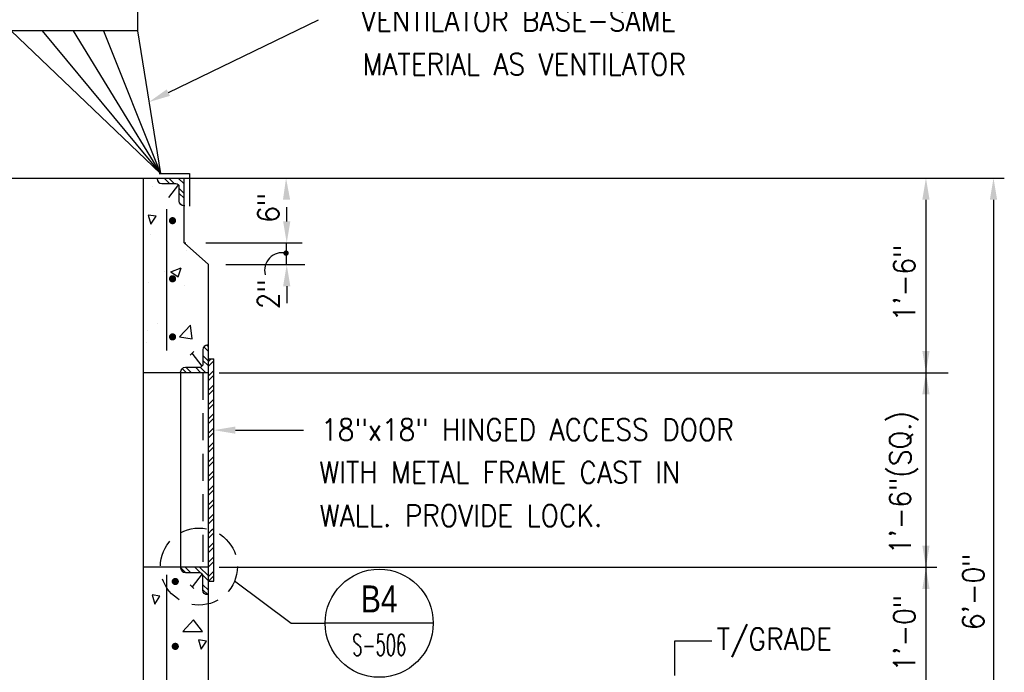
# Model space of a CAD drawing. Header units: inches. Extents: x -9715 to 32893, y -15613 to -1138.
# Tile 256 of 256: x 10320 to 10411, y -11095 to -11035. Entities that reach past the tile are written whole.
import ezdxf
from ezdxf.enums import TextEntityAlignment as Align

# ---------------------------------------------------------------- set-up
doc = ezdxf.new("R2010")
doc.units = ezdxf.units.IN
doc.header["$MEASUREMENT"] = 0
doc.linetypes.add('DASHED', pattern=[0.75, 0.5, -0.25])
doc.linetypes.add('HIDDEN', pattern=[0.375, 0.25, -0.125])
doc.layers.get('0').update_dxf_attribs({"color": 252})
for name, color, linetype in [('S-ANNO-SYMB', 2, 'Continuous'), ('S-ANNO-TEXT', 2, 'Continuous'), ('S1', 2, 'Continuous'), ('S2', 7, 'Continuous'), ('S3', 4, 'Continuous'), ('S5', 1, 'Continuous'), ('S6', 1, 'Continuous'), ('S7', 2, 'Continuous')]:
    doc.layers.add(name, color=color, linetype=linetype)
doc.styles.add('125', font='romans.shx', dxfattribs={"width": 0.8, "height": 2})
doc.styles.add('ROMANS', font='ROMANS.shx', dxfattribs={"width": 0.8})
doc.styles.add('TITTEXTL', font='swiss.ttf', dxfattribs={"width": 0.8})

# ---------------------------------------------------------------- blocks, each defined once
blk = doc.blocks.new('*X273')
at = {"color": 0}
for p, q in [((657.13, 1490.71), (654.06, 1493.77)), ((658.45, 1492.04), (655.38, 1495.1)), ((663.69, 1492.1), (660.69, 1495.1)), ((666.34, 1492.1), (663.34, 1495.1)), ((669.41, 1494.34), (668.64, 1495.1)), ((832.89, 1492.61), (832.32, 1493.18)), ((838.7, 1492.1), (835.7, 1495.1)), ((841.35, 1492.1), (838.35, 1495.1)), ((846.81, 1491.94), (843.65, 1495.1)), ((846.81, 1494.6), (846.3, 1495.1)), ((657.06, 1485.47), (654.06, 1488.47)), ((846.81, 1486.64), (844.19, 1489.27)), ((846.81, 1483.99), (844.19, 1486.61)), ((657.06, 1482.82), (654.06, 1485.82)), ((654.82, 1479.76), (654.06, 1480.52)), ((845.26, 1480.24), (844.69, 1480.8))]:
    blk.add_line(p, q, dxfattribs=at)
blk = doc.blocks.new('*X272')
at = {"color": 0}
for p, q in [((860.31, 1398.89), (857.81, 1401.39)), ((860.31, 1401.55), (859.43, 1402.43)), ((860.31, 1393.59), (857.31, 1396.59)), ((860.31, 1390.94), (857.31, 1393.94)), ((848.24, 1387.1), (845.86, 1389.48)), ((850.89, 1387.1), (847.89, 1390.1)), ((856.19, 1387.1), (853.19, 1390.1)), ((858.84, 1387.1), (855.81, 1390.14)), ((847.87, 1276.1), (844.94, 1279.03)), ((850.52, 1276.1), (847.52, 1279.1)), ((855.87, 1276.05), (852.82, 1279.1)), ((860.31, 1274.27), (855.47, 1279.1)), ((860.31, 1271.61), (857.26, 1274.67)), ((860.31, 1266.31), (857.31, 1269.31)), ((860.24, 1263.73), (857.31, 1266.66))]:
    blk.add_line(p, q, dxfattribs=at)
blk = doc.blocks.new('*X271')
at = {"color": 0}
for p, q in [((860.31, 1393.29), (861.81, 1394.79)), ((860.31, 1390.64), (863.31, 1393.64)), ((860.31, 1385.34), (863.31, 1388.34)), ((860.31, 1382.69), (863.31, 1385.69)), ((860.31, 1377.38), (863.31, 1380.38)), ((860.31, 1374.73), (863.31, 1377.73)), ((860.31, 1369.43), (863.31, 1372.43)), ((860.31, 1366.78), (863.31, 1369.78)), ((860.31, 1361.47), (863.31, 1364.47)), ((860.31, 1358.82), (863.31, 1361.82)), ((860.31, 1353.52), (863.31, 1356.52)), ((860.31, 1350.87), (863.31, 1353.87)), ((860.31, 1345.56), (863.31, 1348.56)), ((860.31, 1342.91), (863.31, 1345.91)), ((860.31, 1337.61), (863.31, 1340.61)), ((860.31, 1334.96), (863.31, 1337.96)), ((860.31, 1329.65), (863.31, 1332.65)), ((860.31, 1327), (863.31, 1330)), ((860.31, 1321.7), (863.31, 1324.7)), ((860.31, 1319.05), (863.31, 1322.05)), ((860.31, 1313.74), (863.31, 1316.74)), ((860.31, 1311.09), (863.31, 1314.09)), ((860.31, 1305.79), (863.31, 1308.79)), ((860.31, 1303.14), (863.31, 1306.14)), ((862.13, 1299.65), (863.31, 1300.83)), ((860.31, 1297.83), (862.13, 1299.65)), ((860.31, 1295.18), (863.31, 1298.18)), ((860.31, 1289.88), (863.31, 1292.88)), ((860.31, 1287.23), (863.31, 1290.23)), ((860.31, 1281.92), (863.31, 1284.92)), ((860.31, 1279.27), (863.31, 1282.27)), ((860.31, 1273.97), (863.31, 1276.97)), ((860.41, 1271.42), (863.31, 1274.32))]:
    blk.add_line(p, q, dxfattribs=at)
blk = doc.blocks.new('*X260')
at = {"color": 0}
for p, q in [((829.2, 1490.47), (829.2, 1490.47)), ((838.79, 1491.98), (838.79, 1491.98)), ((828.23, 1463.84), (828.23, 1463.84)), ((848.01, 1455.17), (848.01, 1455.17)), ((836.18, 1443.53), (836.18, 1443.53)), ((839.54, 1443.08), (845.14, 1445.23)), ((839.54, 1443.08), (843.52, 1440.39)), ((843.52, 1440.39), (845.14, 1445.23)), ((827.25, 1437.21), (827.25, 1437.21)), ((847.22, 1435.52), (847.22, 1435.52)), ((826.28, 1410.58), (826.28, 1410.58)), ((832.09, 1414.5), (832.09, 1414.5)), ((844.24, 1407.01), (850.47, 1413.5)), ((851.36, 1405.9), (850.48, 1413.5)), ((844.24, 1407.01), (851.36, 1405.91)), ((846.2, 1406.61), (846.2, 1406.61)), ((826.17, 1403.97), (826.17, 1403.97)), ((825.38, 1387.1), (825.68, 1387.22)), ((825.64, 1387.1), (825.68, 1387.22))]:
    blk.add_line(p, q, dxfattribs=at)
blk = doc.blocks.new('Anno_Section_A2')
at = {"color": 0, "linetype": 'ByBlock', "lineweight": -2}
blk.add_line((2.5, 0), (-2.5, 0), dxfattribs=at)
blk.add_circle((0, 0), 2.5, dxfattribs=at)
at = {"color": 0, "linetype": 'ByBlock', "lineweight": -2, "style": 'ROMANS', "width": 0.8}
blk.add_attdef('NUMBER', text='', height=1, dxfattribs=at).set_placement((0, 0.5), align=Align.CENTER)
blk.add_attdef('SHEET', text='', height=0.75, dxfattribs=at).set_placement((0, -0.5), align=Align.TOP_CENTER)

msp = doc.modelspace()

# ---------------------------------------------------------------- linework, layer by layer
at = {"layer": 'S-ANNO-SYMB'}
for p, q in [((10340.12915, -11086.82816), (10345.35372, -11090.74904)), ((10345.35372, -11090.74904), (10348.5044, -11090.74904))]:
    msp.add_line(p, q, dxfattribs=at)
at = {"layer": 'S-ANNO-SYMB', "linetype": 'DASHED', "ltscale": 5}
msp.add_circle((10336.82126, -11085.50555), 3.5625, dxfattribs=at)
at = {"layer": 'S1', "color": 3}
for p, q in [((10303.32126, -11049.56805), (10335.44626, -11049.56805)), ((10331.69626, -11217.76612), (10331.69626, -11049.56805)), ((10335.44626, -11055.56805), (10335.44626, -11049.56805)), ((10337.69626, -11057.56805), (10335.44626, -11055.56805)), ((10337.69626, -11097.56805), (10337.69626, -11057.56805))]:
    msp.add_line(p, q, dxfattribs=at)
for points in [[(10337.69626, -11067.56805), (10331.69626, -11067.56805)], [(10337.69626, -11085.56805), (10331.69626, -11085.56805)]]:
    msp.add_lwpolyline(points, dxfattribs=at)
at = {"layer": 'S2', "color": 2}
for p, q in [((10331.13376, -11030.43623), (10331.13376, -11035.93623)), ((10331.13376, -11035.93623), (10307.75876, -11035.93623)), ((10319.44626, -11035.93623), (10333.25876, -11049.12373)), ((10322.32126, -11035.93623), (10333.25876, -11049.12373)), ((10325.19626, -11035.93623), (10333.25876, -11049.12373)), ((10328.00876, -11035.93623), (10333.25876, -11049.12373)), ((10331.13376, -11035.93623), (10333.25876, -11049.12373)), ((10333.13376, -11049.12373), (10335.94008, -11049.12373)), ((10335.94008, -11049.12373), (10335.94008, -11052.15704)), ((10335.13376, -11067.56805), (10335.13376, -11085.56805))]:
    msp.add_line(p, q, dxfattribs=at)
at = {"layer": 'S2', "color": 3}
for p, q in [((10337.69626, -11066.2868), (10338.19626, -11066.2868)), ((10338.19626, -11086.8493), (10338.19626, -11066.2868)), ((10337.69626, -11086.8493), (10338.19626, -11086.8493))]:
    msp.add_line(p, q, dxfattribs=at)
at = {"layer": 'S2', "color": 2, "linetype": 'HIDDEN', "ltscale": 10}
msp.add_line((10337.19626, -11067.56805), (10337.19626, -11085.56805), dxfattribs=at)
at = {"layer": 'S2', "color": 3}
for points in [[(10332.94626, -11049.56805), (10332.94626, -11049.63055, 0.41421356), (10333.38376, -11050.06805), (10334.69626, -11050.06805, -0.19891237), (10334.91723, -11050.15958, -1)], [(10335.50876, -11052.13055), (10335.44626, -11052.13055, -0.41421356), (10335.00876, -11051.69305), (10335.00876, -11050.38055, 0.19891237), (10334.91723, -11050.15958, 1)], [(10337.69626, -11065.00555), (10337.63376, -11065.00555, 0.41421356), (10337.19626, -11065.44305), (10337.19626, -11066.75555, -0.19891237), (10337.10473, -11066.97652, -1)], [(10335.13376, -11067.56805), (10335.13376, -11067.50555, -0.41421356), (10335.57126, -11067.06805), (10336.88376, -11067.06805, 0.19891237), (10337.10473, -11066.97652, 1)], [(10335.13376, -11085.56805), (10335.13376, -11085.63055, 0.41421356), (10335.57126, -11086.06805), (10336.88376, -11086.06805, -0.19891237), (10337.10473, -11086.15958, -1)], [(10337.69626, -11088.13055), (10337.63376, -11088.13055, -0.41421356), (10337.19626, -11087.69305), (10337.19626, -11086.38055, 0.19891237), (10337.10473, -11086.15958, 1)]]:
    msp.add_lwpolyline(points, format="xyb", dxfattribs=at)
at = {"layer": 'S3', "color": 3}
for p, q in [((10334.94091, -11050.1688), (10334.00964, -11051.3667)), ((10336.02822, -11065.93824), (10336.36607, -11065.60055)), ((10337.12841, -11066.9673), (10336.19714, -11065.76939)), ((10337.12841, -11086.1688), (10336.19714, -11087.3667)), ((10336.02829, -11087.19778), (10336.36599, -11087.53563))]:
    msp.add_line(p, q, dxfattribs=at)
at = {"layer": 'S3', "color": 4}
for points in [[(10333.82126, -11052.44305), (10333.82126, -11065.50555)], [(10333.82126, -11086.25555), (10333.82126, -11132.81805)]]:
    msp.add_lwpolyline(points, dxfattribs=at)
at = {"layer": 'S3', "const_width": 0.33333}
for points in [[(10334.2171, -11053.50555, 1), (10334.55043, -11053.50555, 1)], [(10334.2171, -11058.88055, 1), (10334.55043, -11058.88055, 1)], [(10334.2171, -11064.25555, 1), (10334.55043, -11064.25555, 1)], [(10334.46962, -11086.88579, 1), (10334.80296, -11086.88579, 1)], [(10334.46962, -11092.88579, 1), (10334.80296, -11092.88579, 1)]]:
    msp.add_lwpolyline(points, format="xyb", close=True, dxfattribs=at)
at = {"layer": 'S5'}
for p, q in [((10335.44626, -11049.56805), (10411.33262, -11049.56805)), ((10404.08262, -11051.56805), (10404.08262, -11121.56805)), ((10410.33262, -11051.56805), (10410.33262, -11209.56805)), ((10337.46699, -11055.56805), (10346.38376, -11055.56805)), ((10339.32951, -11057.56805), (10346.63376, -11057.56805)), ((10338.69626, -11067.56805), (10406.14512, -11067.56805)), ((10338.69626, -11085.56805), (10405.08262, -11085.56805))]:
    msp.add_line(p, q, dxfattribs=at)
for points in [[(10344.94626, -11053.56805), (10344.94626, -11052.25555)], [(10344.88376, -11055.56805), (10344.88376, -11057.56805)], [(10344.94626, -11059.56805), (10344.94626, -11061.13055)]]:
    msp.add_lwpolyline(points, dxfattribs=at)
at = {"layer": 'S5', "const_width": 0.25}
msp.add_lwpolyline([(10344.75876, -11056.50555, 1), (10345.00876, -11056.50555, 1)], format="xyb", close=True, dxfattribs=at)
at = {"layer": 'S5'}
msp.add_arc((10344.53319, -11058.10441), 1.63685, 77.6329834, 194.1857775, dxfattribs=at)
for points in [[(10344.59702, -11051.57526), (10345.2635, -11051.55976), (10344.88376, -11049.56805)], [(10403.74929, -11051.56805), (10404.41595, -11051.56805), (10404.08262, -11049.56805)], [(10409.99929, -11051.56805), (10410.66595, -11051.56805), (10410.33262, -11049.56805)], [(10345.2796, -11053.56805), (10344.61293, -11053.56805), (10344.94626, -11055.56805)], [(10344.61293, -11059.56805), (10345.2796, -11059.56805), (10344.94626, -11057.56805)], [(10404.41595, -11065.56805), (10403.74929, -11065.56805), (10404.08262, -11067.56805)], [(10403.74929, -11069.56805), (10404.41595, -11069.56805), (10404.08262, -11067.56805)], [(10404.41595, -11083.56805), (10403.74929, -11083.56805), (10404.08262, -11085.56805)], [(10403.74929, -11087.56805), (10404.41595, -11087.56805), (10404.08262, -11085.56805)]]:
    msp.add_solid(points, dxfattribs=at)
at = {"layer": 'S6', "color": 1}
for points in [[(10332.12884, -11052.97893), (10332.3709, -11053.82558), (10332.85503, -11053.09988), (10332.12884, -11052.97893)], [(10332.49644, -11088.12222), (10332.7385, -11088.96887), (10333.22263, -11088.24317), (10332.49644, -11088.12222)], [(10336.31298, -11090.43078), (10335.34473, -11091.51933), (10337.1602, -11091.51933), (10336.31298, -11090.43078)], [(10336.7851, -11092.28554), (10337.02716, -11093.13219), (10337.51129, -11092.40649), (10336.7851, -11092.28554)]]:
    msp.add_lwpolyline(points, dxfattribs=at)
at = {"layer": 'S6'}
for points in [[(10335.44626, -11055.56805), (10335.60446, -11055.56805)], [(10337.69626, -11057.56805), (10337.73306, -11057.56805)]]:
    msp.add_lwpolyline(points, dxfattribs=at)
at = {"layer": 'S7', "color": 1}
for p, q in [((10333.99523, -11041.65608), (10347.88376, -11034.90929)), ((10340.19626, -11072.8821), (10346.49454, -11072.8821)), ((10380.86439, -11092.37289), (10384.27191, -11092.37289)), ((10380.86439, -11095.56805), (10380.86439, -11092.37289))]:
    msp.add_line(p, q, dxfattribs=at)
for points in [[(10334.14088, -11041.9559), (10333.84958, -11041.35625), (10332.19626, -11042.52998)], [(10340.19626, -11073.21543), (10340.19626, -11072.54876), (10338.19626, -11072.8821)]]:
    msp.add_solid(points, dxfattribs=at)

# ---------------------------------------------------------------- block references
at = {"layer": 'S-ANNO-SYMB'}
ref = msp.add_blockref('Anno_Section_A2', (10353.5044, -11090.74904), dxfattribs=dict(at, xscale=2, yscale=2, zscale=1.999999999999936))
ref.add_attrib('NUMBER', 'B4', dxfattribs={"layer": '0', "color": 0, "linetype": 'ByBlock', "lineweight": -2, "height": 2.5, "style": 'TITTEXTL', "width": 0.796875}).set_placement((10353.5044, -11089.74904, 41.66667), align=Align.CENTER)
ref.add_attrib('SHEET', 'S-506', dxfattribs={"layer": '0', "color": 0, "linetype": 'ByBlock', "lineweight": -2, "height": 2, "style": 'ROMANS', "width": 0.55}).set_placement((10353.5044, -11091.74904, 41.66667), align=Align.TOP_CENTER)
at = {"layer": 'S6', "color": 1, "xscale": 0.1666666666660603, "yscale": 0.1666666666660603, "zscale": 0.1666666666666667}
for name in ['*X273', '*X272', '*X271']:
    msp.add_blockref(name, (10194.31093, -11298.75205), dxfattribs=at)
at = {"layer": 'S6', "xscale": 0.1666666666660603, "yscale": 0.1666666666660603, "zscale": 0.1666666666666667}
msp.add_blockref('*X260', (10194.31093, -11298.75205), dxfattribs=at)

# ---------------------------------------------------------------- texts
at = {"layer": 'S-ANNO-TEXT', "ltscale": 20, "style": '125', "width": 0.9}
for s, height, p in [('VENTILATOR BASE-SAME', 2.0000001, (10351.82126, -11035.97179)), ('MATERIAL AS VENTILATOR', 2.0000001, (10351.95067, -11040.04225)), ('18"x18" HINGED ACCESS DOOR', 2.0000001, (10348.11966, -11073.82983)), ('WITH METAL FRAME CAST IN', 2.0000001, (10347.95396, -11077.79902)), ('WALL. PROVIDE LOCK.', 2.0000001, (10347.99253, -11081.7926)), ('T/GRADE', 2, (10384.73524, -11093.21171))]:
    msp.add_text(s, height=height, dxfattribs=at).set_placement(p)
for s, p in [('6"', (10344.25876, -11053.69305)), ('1\'-6"', (10403.08262, -11062.81805)), ('2"', (10344.25876, -11061.69305)), ('1\'-6"(SQ.)', (10402.6993, -11084.37203)), ('6\'-0"', (10409.45762, -11091.38055)), ('1\'-0"', (10403.08262, -11095.22253))]:
    msp.add_text(s, height=2, rotation=90, dxfattribs=at).set_placement(p)

doc.saveas('drawing.dxf')
